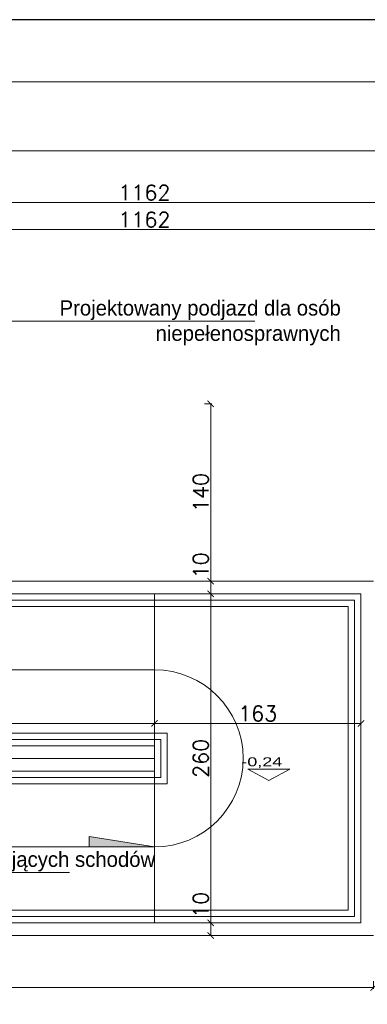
# Model space of a CAD drawing. Header units: millimetres. Extents: x -740 to 33545, y 5178 to 22494.
# Tile 188 of 256: x 10427 to 10701, y 11060 to 11838. Entities that reach past the tile are written whole.
import ezdxf

# ---------------------------------------------------------------- set-up
doc = ezdxf.new("R2010")
doc.units = ezdxf.units.MM
doc.header["$MEASUREMENT"] = 0
doc.layers.get('Defpoints').update_dxf_attribs({"color": 252})
doc.layers.add('a3', color=252, linetype='Continuous', lineweight=30, plot=False)
for name, color, linetype, lineweight in [('A_opisy', 252, 'Continuous', 15), ('l.widokowa', 252, 'Continuous', 15), ('wymiarowanie', 252, 'Continuous', 9)]:
    doc.layers.add(name, color=color, linetype=linetype, lineweight=lineweight)
doc.styles.add('ARIALL', font='GOTHIC.TTF', dxfattribs={"height": 40})
doc.styles.add('PROFILE', font='GOTHIC.TTF', dxfattribs={"width": 0.8})
doc.styles.add('ROMANS', font='romans')
doc.styles.add('styl2', font='simplex.shx')
doc.dimstyles.new('Skala 1-50', dxfattribs={"dimtxt": 12, "dimasz": 5, "dimexe": 1, "dimexo": 1, "dimgap": 1.5, "dimtad": 1, "dimdec": 1, "dimrnd": 0.5, "dimtxsty": 'styl2', "dimblk": 'ARCHTICK', "dimcen": 5, "dimadec": 0, "dimazin": 0, "dimtfac": 1, "dimtdec": 1, "dimtmove": 1, "dimatfit": 3, "dimldrblk": 'ARCHTICK', "dimfxl": 0, "dimlwd": -1, "dimlwe": -1, "dimarcsym": 0})

# ---------------------------------------------------------------- blocks, each defined once
blk = doc.blocks.new('_ArchTick')
at = {"color": 0, "linetype": 'ByBlock', "const_width": 0.15}
blk.add_lwpolyline([(-0.5, -0.5), (0.5, 0.5)], dxfattribs=at)
blk = doc.blocks.new('*D1751')
at = {"layer": 'Defpoints', "color": 0}
for p in [(10117.19, 11293.83), (10533.19, 11298.86), (10533.19, 11282.1)]:
    blk.add_point(p, dxfattribs=at)
at = {"layer": 'wymiarowanie', "color": 0}
for p, q in [((10117.19, 11287.1), (10117.19, 11281.1)), ((10533.19, 11287.1), (10533.19, 11281.1)), ((10117.19, 11282.1), (10533.19, 11282.1))]:
    blk.add_line(p, q, dxfattribs=at)
at = {"layer": 'wymiarowanie', "color": 0, "xscale": 5, "yscale": 5, "zscale": 5, "rotation": 180}
blk.add_blockref('_ArchTick', (10117.19, 11282.1), dxfattribs=at)
at = {"layer": 'wymiarowanie', "color": 0, "xscale": 5, "yscale": 5, "zscale": 5}
blk.add_blockref('_ArchTick', (10533.19, 11282.1), dxfattribs=at)
at = {"layer": 'wymiarowanie', "color": 0, "insert": (10325.19, 11289.9), "char_height": 12, "attachment_point": 5, "style": 'styl2'}
blk.add_mtext('416', dxfattribs=at)
blk = doc.blocks.new('*D1752')
at = {"layer": 'Defpoints', "color": 0}
for p in [(10533.19, 11298.86), (10696.25, 11292.92), (10696.25, 11282.1)]:
    blk.add_point(p, dxfattribs=at)
at = {"layer": 'wymiarowanie', "color": 0}
for p, q in [((10533.19, 11287.1), (10533.19, 11281.1)), ((10696.25, 11287.1), (10696.25, 11281.1)), ((10533.19, 11282.1), (10696.25, 11282.1))]:
    blk.add_line(p, q, dxfattribs=at)
at = {"layer": 'wymiarowanie', "color": 0, "xscale": 5, "yscale": 5, "zscale": 5, "rotation": 180}
blk.add_blockref('_ArchTick', (10533.19, 11282.1), dxfattribs=at)
at = {"layer": 'wymiarowanie', "color": 0, "xscale": 5, "yscale": 5, "zscale": 5}
blk.add_blockref('_ArchTick', (10696.25, 11282.1), dxfattribs=at)
at = {"layer": 'wymiarowanie', "color": 0, "insert": (10614.72, 11289.9), "char_height": 12, "attachment_point": 5, "style": 'styl2'}
blk.add_mtext('163', dxfattribs=at)
blk = doc.blocks.new('*D1754')
at = {"layer": 'Defpoints', "color": 0}
for p in [(10104.19, 11114.5), (10706.25, 11114.5), (10706.25, 11073.53)]:
    blk.add_point(p, dxfattribs=at)
at = {"layer": 'wymiarowanie', "color": 0}
for p, q in [((10104.19, 11078.53), (10104.19, 11072.53)), ((10706.25, 11078.53), (10706.25, 11072.53)), ((10104.19, 11073.53), (10706.25, 11073.53))]:
    blk.add_line(p, q, dxfattribs=at)
at = {"layer": 'wymiarowanie', "color": 0, "xscale": 5, "yscale": 5, "zscale": 5, "rotation": 180}
blk.add_blockref('_ArchTick', (10104.19, 11073.53), dxfattribs=at)
at = {"layer": 'wymiarowanie', "color": 0, "xscale": 5, "yscale": 5, "zscale": 5}
blk.add_blockref('_ArchTick', (10706.25, 11073.53), dxfattribs=at)
at = {"layer": 'wymiarowanie', "color": 0, "insert": (10405.22, 11081.33), "char_height": 12, "attachment_point": 5, "style": 'styl2'}
blk.add_mtext('602', dxfattribs=at)
blk = doc.blocks.new('*D2080')
at = {"layer": 'Defpoints', "color": 0}
for p in [(11106.25, 11672.24), (11106.25, 11394.5), (9944.19, 11388.7)]:
    blk.add_point(p, dxfattribs=at)
at = {"layer": 'wymiarowanie', "color": 0}
for p, q in [((9944.19, 11667.24), (9944.19, 11673.24)), ((9944.19, 11672.24), (11106.25, 11672.24)), ((11106.25, 11667.24), (11106.25, 11673.24))]:
    blk.add_line(p, q, dxfattribs=at)
at = {"layer": 'wymiarowanie', "color": 0, "xscale": 5, "yscale": 5, "zscale": 5, "rotation": 180}
blk.add_blockref('_ArchTick', (9944.19, 11672.24), dxfattribs=at)
at = {"layer": 'wymiarowanie', "color": 0, "xscale": 5, "yscale": 5, "zscale": 5}
blk.add_blockref('_ArchTick', (11106.25, 11672.24), dxfattribs=at)
at = {"layer": 'wymiarowanie', "color": 0, "insert": (10525.22, 11680.04), "char_height": 12, "attachment_point": 5, "style": 'styl2'}
blk.add_mtext('1162', dxfattribs=at)
blk = doc.blocks.new('*D2089')
at = {"layer": 'Defpoints', "color": 0}
for p in [(11106.25, 11693.5), (9944.19, 11667.24), (11106.25, 11667.24)]:
    blk.add_point(p, dxfattribs=at)
at = {"layer": 'wymiarowanie', "color": 0}
for p, q in [((9944.19, 11688.5), (9944.19, 11694.5)), ((9944.19, 11693.5), (11106.25, 11693.5)), ((11106.25, 11688.5), (11106.25, 11694.5))]:
    blk.add_line(p, q, dxfattribs=at)
at = {"layer": 'wymiarowanie', "color": 0, "xscale": 5, "yscale": 5, "zscale": 5, "rotation": 180}
blk.add_blockref('_ArchTick', (9944.19, 11693.5), dxfattribs=at)
at = {"layer": 'wymiarowanie', "color": 0, "xscale": 5, "yscale": 5, "zscale": 5}
blk.add_blockref('_ArchTick', (11106.25, 11693.5), dxfattribs=at)
at = {"layer": 'wymiarowanie', "color": 0, "insert": (10525.22, 11701.3), "char_height": 12, "attachment_point": 5, "style": 'styl2'}
blk.add_mtext('1162', dxfattribs=at)
blk = doc.blocks.new('*D2096')
at = {"layer": 'Defpoints', "color": 0}
for p in [(11902.33, 11734.47), (8867.19, 11672.24), (11902.33, 11672.24)]:
    blk.add_point(p, dxfattribs=at)
at = {"layer": 'wymiarowanie', "color": 0}
for p, q in [((8867.19, 11729.47), (8867.19, 11735.47)), ((8867.19, 11734.47), (11902.33, 11734.47)), ((11902.33, 11729.47), (11902.33, 11735.47))]:
    blk.add_line(p, q, dxfattribs=at)
at = {"layer": 'wymiarowanie', "color": 0, "xscale": 5, "yscale": 5, "zscale": 5, "rotation": 180}
blk.add_blockref('_ArchTick', (8867.19, 11734.47), dxfattribs=at)
at = {"layer": 'wymiarowanie', "color": 0, "xscale": 5, "yscale": 5, "zscale": 5}
blk.add_blockref('_ArchTick', (11902.33, 11734.47), dxfattribs=at)
at = {"layer": 'wymiarowanie', "color": 0, "insert": (10384.76, 11742.27), "char_height": 12, "attachment_point": 5, "style": 'styl2'}
blk.add_mtext('3035', dxfattribs=at)
blk = doc.blocks.new('*D2822')
at = {"layer": 'Defpoints', "color": 0}
for p in [(10533.19, 11534.5), (10533.19, 11394.5), (10577.55, 11394.5)]:
    blk.add_point(p, dxfattribs=at)
at = {"layer": 'wymiarowanie', "color": 0}
for p, q in [((10572.55, 11534.5), (10578.55, 11534.5)), ((10577.55, 11534.5), (10577.55, 11394.5)), ((10572.55, 11394.5), (10578.55, 11394.5))]:
    blk.add_line(p, q, dxfattribs=at)
at = {"layer": 'wymiarowanie', "color": 0, "xscale": 5, "yscale": 5, "zscale": 5}
for p, rotation in [((10577.55, 11534.5), 90), ((10577.55, 11394.5), 270)]:
    blk.add_blockref('_ArchTick', p, dxfattribs=dict(at, rotation=rotation))
at = {"layer": 'wymiarowanie', "color": 0, "insert": (10569.75, 11464.5), "char_height": 12, "attachment_point": 5, "rotation": 90, "style": 'styl2'}
blk.add_mtext('140', dxfattribs=at)
blk = doc.blocks.new('*D2823')
at = {"layer": 'Defpoints', "color": 0}
for p in [(10533.19, 11394.5), (10565.96, 11384.5), (10577.55, 11384.5)]:
    blk.add_point(p, dxfattribs=at)
at = {"layer": 'wymiarowanie', "color": 0}
for p, q in [((10572.55, 11394.5), (10578.55, 11394.5)), ((10577.55, 11394.5), (10577.55, 11384.5)), ((10572.55, 11384.5), (10578.55, 11384.5))]:
    blk.add_line(p, q, dxfattribs=at)
at = {"layer": 'wymiarowanie', "color": 0, "xscale": 5, "yscale": 5, "zscale": 5}
for p, rotation in [((10577.55, 11394.5), 90), ((10577.55, 11384.5), 270)]:
    blk.add_blockref('_ArchTick', p, dxfattribs=dict(at, rotation=rotation))
at = {"layer": 'wymiarowanie', "color": 0, "insert": (10569.75, 11406.93), "char_height": 12, "attachment_point": 5, "rotation": 90, "style": 'styl2'}
blk.add_mtext('10', dxfattribs=at)
blk = doc.blocks.new('*D2824')
at = {"layer": 'Defpoints', "color": 0}
for p in [(10565.96, 11384.5), (10572.58, 11124.5), (10577.55, 11124.5)]:
    blk.add_point(p, dxfattribs=at)
at = {"layer": 'wymiarowanie', "color": 0}
for p, q in [((10572.55, 11384.5), (10578.55, 11384.5)), ((10577.55, 11384.5), (10577.55, 11124.5)), ((10573.58, 11124.5), (10578.55, 11124.5))]:
    blk.add_line(p, q, dxfattribs=at)
at = {"layer": 'wymiarowanie', "color": 0, "xscale": 5, "yscale": 5, "zscale": 5}
for p, rotation in [((10577.55, 11384.5), 90), ((10577.55, 11124.5), 270)]:
    blk.add_blockref('_ArchTick', p, dxfattribs=dict(at, rotation=rotation))
at = {"layer": 'wymiarowanie', "color": 0, "insert": (10569.75, 11254.5), "char_height": 12, "attachment_point": 5, "rotation": 90, "style": 'styl2'}
blk.add_mtext('260', dxfattribs=at)
blk = doc.blocks.new('*D2825')
at = {"layer": 'Defpoints', "color": 0}
for p in [(10572.58, 11124.5), (10567.25, 11114.5), (10577.55, 11114.5)]:
    blk.add_point(p, dxfattribs=at)
at = {"layer": 'wymiarowanie', "color": 0}
for p, q in [((10573.58, 11124.5), (10578.55, 11124.5)), ((10577.55, 11124.5), (10577.55, 11114.5)), ((10572.55, 11114.5), (10578.55, 11114.5))]:
    blk.add_line(p, q, dxfattribs=at)
at = {"layer": 'wymiarowanie', "color": 0, "xscale": 5, "yscale": 5, "zscale": 5}
for p, rotation in [((10577.55, 11124.5), 90), ((10577.55, 11114.5), 270)]:
    blk.add_blockref('_ArchTick', p, dxfattribs=dict(at, rotation=rotation))
at = {"layer": 'wymiarowanie', "color": 0, "insert": (10569.75, 11138.76), "char_height": 12, "attachment_point": 5, "rotation": 90, "style": 'styl2'}
blk.add_mtext('10', dxfattribs=at)

msp = doc.modelspace()

# ---------------------------------------------------------------- hatches: boundary and pattern name
at = {"layer": 'wymiarowanie'}
msp.add_hatch(color=256, dxfattribs=at).paths.add_polyline_path([(10533.19, 11184.5), (10481.56, 11192.82), (10481.56, 11184.5)])

# ---------------------------------------------------------------- linework, layer by layer
at = {"layer": 'a3'}
msp.add_lwpolyline([(13075.31, 8867.94), (13075.31, 11837.94), (8325.31, 11837.94), (8325.31, 8867.94), (13075.31, 8867.94)], dxfattribs=at)
at = {"layer": 'l.widokowa'}
for points in [[(10418.52, 11519.5), (9959.19, 11519.5), (9959.19, 11269.5), (10538.19, 11269.5), (10538.19, 11239.5), (10117.19, 11239.5)], [(10418.52, 11514.5), (9964.19, 11514.5), (9964.19, 11274.5), (10543.19, 11274.5), (10543.19, 11234.5), (10117.19, 11234.5)], [(10418.52, 11414.5), (10094.19, 11414.5), (10094.19, 11374.5), (10686.25, 11374.5), (10686.25, 11134.5), (10117.19, 11134.5)], [(10418.52, 11409.5), (10099.19, 11409.5), (10099.19, 11379.5), (10691.25, 11379.5), (10691.25, 11129.5), (10117.19, 11129.5)], [(10706.25, 11394.5), (10104.19, 11394.5)], [(10696.25, 11384.5), (10104.19, 11384.5)], [(10533.19, 11384.5), (10533.19, 11124.5)], [(10696.25, 11384.5), (10696.25, 11124.5)], [(10533.19, 11264.5), (9954.19, 11264.5)], [(10533.19, 11254.5), (9944.19, 11254.5)], [(10533.19, 11244.5), (9944.19, 11244.5)], [(10696.25, 11124.5), (10117.19, 11124.5)], [(10706.25, 11114.5), (10117.19, 11114.5)]]:
    msp.add_lwpolyline(points, dxfattribs=at)
at = {"layer": 'wymiarowanie'}
for p, q in [((10348.87, 11599.92), (10612.52, 11599.92)), ((10202.28, 11164.42), (10465.94, 11164.42))]:
    msp.add_line(p, q, dxfattribs=at)
msp.add_lwpolyline([(13026.2, 8917.05), (13026.2, 11788.83), (8374.42, 11788.83), (8374.42, 8917.05)], close=True, dxfattribs=at)
for points in [[(10418.52, 11464.5), (10117.19, 11464.5, 1), (10117.19, 11324.5), (10533.19, 11324.5)], [(10117.19, 11184.5), (10533.19, 11184.5, 1), (10533.19, 11324.5, 0.163757)]]:
    msp.add_lwpolyline(points, format="xyb", dxfattribs=at)
at = {"layer": 'wymiarowanie', "linetype": 'ByBlock'}
msp.add_lwpolyline([(10623.46, 11237.09), (10639.94, 11245.95), (10606.98, 11245.95)], close=True, dxfattribs=at)
at = {"layer": 'wymiarowanie'}
msp.add_lwpolyline([(10533.19, 11184.5), (10481.56, 11192.82), (10481.56, 11184.5)], dxfattribs=at)

# ---------------------------------------------------------------- texts
at = {"layer": 'A_opisy', "ltscale": 0.3, "insert": (10551.09, 10833.81), "char_height": 10.8, "width": 109.7533, "attachment_point": 1, "rotation": 90, "style": 'ARIALL'}
msp.add_mtext('\\pi43.29366;{\\fArial|b0|i1|c238|p34;155}\\P\\pi43.34766;{\\fArial|b0|i1|c238|p34;180}', dxfattribs=at)
at = {"layer": 'A_opisy', "ltscale": 0.3, "insert": (9916.4, 11211.7), "char_height": 10.8, "width": 109.7533, "attachment_point": 1, "style": 'ARIALL'}
msp.add_mtext('\\pi47.28426;{\\fArial|b0|i1|c238|p34;75}\\P\\pi43.29366;{\\fArial|b0|i1|c238|p34;125}', dxfattribs=at)
at = {"layer": 'wymiarowanie', "style": 'PROFILE', "width": 1.5}
msp.add_text('-0,24', height=7.074, dxfattribs=at).set_placement((10601.75, 11248.25))
at = {"layer": 'wymiarowanie', "linetype": 'Continuous', "char_height": 12, "width": 327.6277, "attachment_point": 3, "style": 'ROMANS'}
for s, insert in [('{\\fCentury Gothic|b0|i0|c238|p0;Projektowany podjazd dla osób }{\\fCentury Gothic|b0|i0|c238|p0;niepełenosprawnych}\\P{\\fCentury Gothic|b0|i0|c238|p0;}\\P{\\fCentury Gothic|b0|i0|c238|p0; }', (10680.33, 11616.27)), ('{\\fCentury Gothic|b0|i0|c238|p0;Rozbiórka istniejących schodów}\\P{\\fCentury Gothic|b0|i0|c238|p0;}\\P{\\fCentury Gothic|b0|i0|c238|p0; }', (10533.74, 11180.77))]:
    msp.add_mtext(s, dxfattribs=dict(at, insert=insert))

# ---------------------------------------------------------------- dimensions: what is measured, and where the dimension line sits
at = {"layer": 'wymiarowanie'}
for base, p1, p2, picture, middle in [((11902.33, 11734.47), (8867.19, 11672.24), (11902.33, 11672.24), '*D2096', (10384.76, 11742.27)), ((11106.25, 11693.5), (9944.19, 11667.24), (11106.25, 11667.24), '*D2089', (10525.22, 11701.3)), ((11106.25, 11672.24), (9944.19, 11388.7), (11106.25, 11394.5), '*D2080', (10525.22, 11680.04)), ((10533.19, 11282.1), (10117.19, 11293.83), (10533.19, 11298.86), '*D1751', (10325.19, 11289.9)), ((10696.25, 11282.1), (10533.19, 11298.86), (10696.25, 11292.92), '*D1752', (10614.72, 11289.9)), ((10706.25, 11073.53), (10104.19, 11114.5), (10706.25, 11114.5), '*D1754', (10405.22, 11081.33))]:
    dim = msp.add_linear_dim(base=base, p1=p1, p2=p2, dimstyle='Skala 1-50', dxfattribs=at)
    dim.commit()
    dim.dimension.update_dxf_attribs({"geometry": picture, "text_midpoint": middle})
for base, p1, p2, picture, middle in [((10577.55, 11394.5), (10533.19, 11534.5), (10533.19, 11394.5), '*D2822', (10569.75, 11464.5)), ((10577.55, 11124.5), (10565.96, 11384.5), (10572.58, 11124.5), '*D2824', (10569.75, 11254.5))]:
    dim = msp.add_linear_dim(base=base, p1=p1, p2=p2, angle=90, dimstyle='Skala 1-50', dxfattribs=at)
    dim.commit()
    dim.dimension.update_dxf_attribs({"geometry": picture, "text_midpoint": middle})
for base, p1, p2, picture, middle in [((10577.55, 11384.5), (10533.19, 11394.5), (10565.96, 11384.5), '*D2823', (10577.55, 11406.93)), ((10577.55, 11114.5), (10572.58, 11124.5), (10567.25, 11114.5), '*D2825', (10577.55, 11138.76))]:
    dim = msp.add_linear_dim(base=base, p1=p1, p2=p2, angle=90, dimstyle='Skala 1-50', dxfattribs=at)
    dim.commit()
    dim.dimension.update_dxf_attribs({"geometry": picture, "text_midpoint": middle, "dimtype": 160})

doc.saveas('drawing.dxf')
